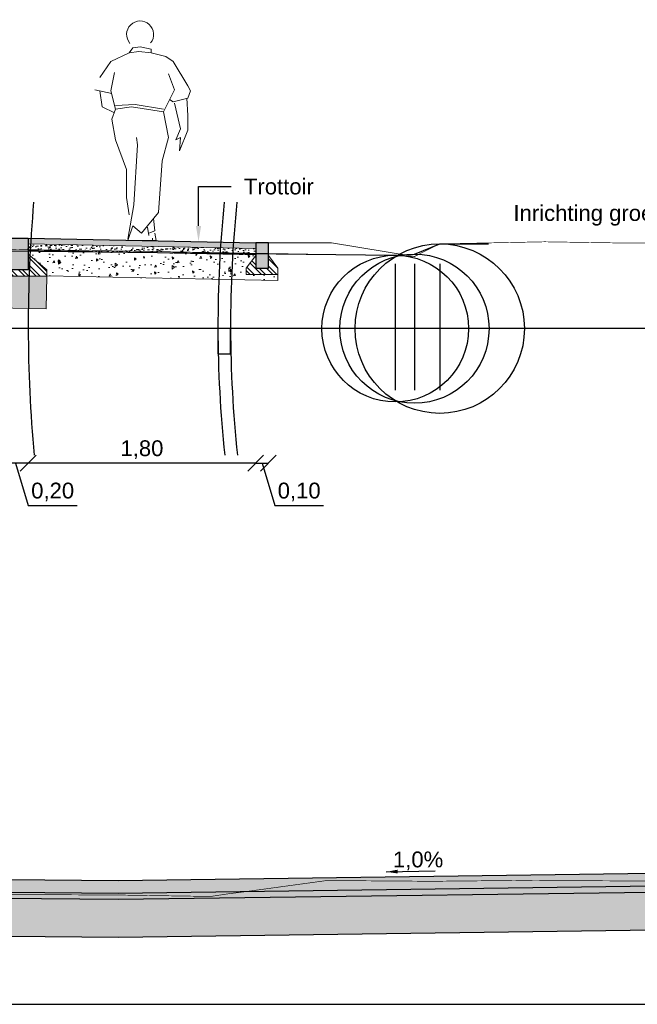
# Model space of a CAD drawing. Header units: metres. Extents: x -1 to 197910, y -70 to 354116.
# Tile 9 of 65: x 36.7 to 41.59, y -60.27 to -52.48. Entities that reach past the tile are written whole.
import ezdxf
from ezdxf import colors
from ezdxf.entities.mleader import LeaderData, LeaderLine
from ezdxf.math import Vec2, Vec3

# ---------------------------------------------------------------- set-up
doc = ezdxf.new("R2010")
doc.units = ezdxf.units.M
doc.header["$PDMODE"] = 1
doc.linetypes.add('ACAD_ISO02W100', pattern=[15, 12, -3])
for name, color, linetype, lineweight in [('N-WE-AL-DETAIL-G', 7, 'Continuous', 9), ('X-XX-AL-AANKLEDING-T25', 7, 'Continuous', 25), ('X-XX-AL-CONSTRUCTIELIJN-GD', 7, 'Continuous', 25), ('X-XX-AL-DETAIL1-G', 7, 'Continuous', 18), ('X-XX-AL-DETAIL1-GD', 7, 'Continuous', 25)]:
    doc.layers.add(name, color=color, linetype=linetype, lineweight=lineweight)
doc.styles.add('NLCS_ISO', font='arial.ttf')
doc.styles.add('ROMANS', font='romans.shx', dxfattribs={"width": 0.9})
doc.styles.get("Standard").update_dxf_attribs({"font": 'arial.ttf'})
doc.dimstyles.new('1_50', dxfattribs={"dimscale": 0.05, "dimtxt": 1.8, "dimasz": 1.8, "dimexe": 1.8, "dimexo": 0.625, "dimgap": 0.9, "dimtad": 1, "dimlfac": -1, "dimzin": 0, "dimdsep": 46, "dimtxsty": 'ROMANS', "dimcen": 0.9, "dimse1": 1, "dimse2": 1, "dimadec": 0, "dimazin": 0, "dimtfac": 1, "dimtix": 1, "dimtofl": 0, "dimtmove": 2, "dimatfit": 3, "dimfxl": 1, "dimtolj": 1, "dimtzin": 0, "dimarcsym": 0})
doc.dimstyles.new('NLCS_1-50', dxfattribs={"dimscale": 0.05, "dimtxt": 2.5, "dimasz": 2.5, "dimexe": 1.25, "dimexo": 0.625, "dimtad": 1, "dimtxsty": 'Standard', "dimblk": 'OBLIQUE', "dimcen": 0, "dimse1": 1, "dimse2": 1, "dimadec": 0, "dimazin": 0, "dimtfac": 1, "dimtmove": 0, "dimatfit": 3, "dimfxl": 1, "dimarcsym": 0})
pattern_1 = [(135, (-36.76962, -12.4911), (-0.04490128, -0.04490128), []), (135, (-36.80137, -12.4911), (-0.04490128, -0.04490128), [])]

# ---------------------------------------------------------------- blocks, each defined once
blk = doc.blocks.new('voetganger 2')
at = {"color": 0, "linetype": 'Continuous', "lineweight": 0}
for p, q in [((-0.0553, 0.7078), (-0.2008, 0.64)), ((-0.0261, 0.7468), (-0.0553, 0.7078)), ((-0.0553, 0.7078), (0.0223, 0.7176)), ((-0.0261, 0.7468), (0.032, 0.7562)), ((0.0223, 0.7176), (0.1193, 0.7078)), ((0.032, 0.7562), (0.1193, 0.737)), ((0.1193, 0.7078), (0.1193, 0.737)), ((0.1193, 0.7078), (0.2358, 0.6789)), ((-0.2008, 0.64), (-0.2878, 0.514)), ((0.2358, 0.6789), (0.294, 0.64)), ((0.294, 0.64), (0.4105, 0.4462)), ((-0.1716, 0.5526), (-0.2008, 0.4072)), ((0.3037, 0.4169), (0.2553, 0.5429)), ((-0.3267, 0.4169), (-0.191, 0.388)), ((-0.2878, 0.4072), (-0.2686, 0.2812)), ((-0.2008, 0.4072), (-0.1618, 0.2618)), ((0.2164, 0.2426), (0.3037, 0.4169)), ((0.4105, 0.4462), (0.4297, 0.4072)), ((0.4297, 0.4072), (0.4105, 0.3491)), ((0.294, 0.3202), (0.265, 0.3394)), ((0.4105, 0.3491), (0.294, 0.3202)), ((0.4007, 0.3491), (0.4105, 0.2134)), ((-0.2686, 0.2812), (-0.1716, 0.2329)), ((-0.1618, 0.2618), (-0.191, 0.1845)), ((-0.0067, 0.3007), (-0.1618, 0.291)), ((-0.1618, 0.2618), (-0.0359, 0.2812)), ((-0.0359, 0.2812), (0.2164, 0.2426)), ((-0.0067, 0.3007), (0.2164, 0.2618)), ((0.2164, 0.2426), (0.2553, 0.0391)), ((0.3524, 0.1069), (0.3037, 0.3105)), ((-0.191, 0.1845), (-0.1618, 0.0196)), ((0.4105, 0.2134), (0.4105, 0.0972)), ((0.3134, 0.0196), (0.3524, 0.1069)), ((0.4105, 0.0972), (0.3426, -0.0677)), ((-0.1618, 0.0196), (-0.0745, -0.2135)), ((0.0028, 0.0391), (0.0125, -0.0191)), ((0.2553, 0.0391), (0.2069, -0.1456)), ((0.3524, 0.0391), (0.3134, 0.0196)), ((0.3426, -0.0677), (0.3524, 0.0391)), ((0.0125, -0.0191), (-0.0164, -0.4946)), ((0.2069, -0.1456), (0.1774, -0.5527)), ((-0.0745, -0.2135), (-0.0745, -0.32)), ((-0.0745, -0.32), (-0.0745, -0.4365)), ((-0.0745, -0.4365), (-0.0553, -0.5722)), ((-0.0164, -0.4946), (-0.0651, -0.766)), ((0.1774, -0.5527), (0.0901, -0.6592)), ((0.1385, -0.6011), (0.1482, -0.6982)), ((-0.0651, -0.7757), (-0.0261, -0.6592)), ((-0.0261, -0.6592), (0.0417, -0.7176)), ((0.0417, -0.7176), (0.0901, -0.6592)), ((0.0901, -0.6689), (0.0998, -0.7368)), ((0.1482, -0.6982), (0.0998, -0.7176)), ((0.158, -0.7757), (-0.0651, -0.7757)), ((0.129, -0.7563), (0.129, -0.7757)), ((0.1482, -0.7176), (0.158, -0.7757))]:
    blk.add_line(p, q, dxfattribs=at)
blk.add_arc((0.0321, 0.8534), 0.1067, 321.18829, 221, dxfattribs=at)
blk = doc.blocks.new('_Oblique')
at = {"color": 0, "linetype": 'ByBlock', "lineweight": -2}
blk.add_line((-0.5, -0.5), (0.5, 0.5), dxfattribs=at)
blk = doc.blocks.new('*D43')
at = {"layer": 'Defpoints', "color": 0, "transparency": 16777216}
for p in [(36.7663, -54.2109), (38.5663, -54.2469), (36.7663, -55.9888)]:
    blk.add_point(p, dxfattribs=at)
at = {"layer": 'N-WE-AL-DETAIL-G', "color": 0, "lineweight": -2, "transparency": 16777216}
blk.add_line((38.5663, -55.9888), (36.7663, -55.9888), dxfattribs=at)
at = {"layer": 'N-WE-AL-DETAIL-G', "color": 0, "lineweight": -2, "transparency": 16777216, "xscale": 0.125, "yscale": 0.125, "zscale": 0.125, "rotation": 180}
blk.add_blockref('_Oblique', (36.7663, -55.9888), dxfattribs=at)
at = {"layer": 'N-WE-AL-DETAIL-G', "color": 0, "lineweight": -2, "transparency": 16777216, "xscale": 0.125, "yscale": 0.125, "zscale": 0.125}
blk.add_blockref('_Oblique', (38.5663, -55.9888), dxfattribs=at)
at = {"layer": 'N-WE-AL-DETAIL-G', "color": 0, "transparency": 16777216, "insert": (37.6663, -55.8825), "char_height": 0.125, "attachment_point": 5}
blk.add_mtext('1,80', dxfattribs=at)
blk = doc.blocks.new('*D44')
at = {"layer": 'Defpoints', "color": 0, "transparency": 16777216}
for p in [(36.7663, -54.2109), (36.5663, -54.4609), (36.5663, -55.9888)]:
    blk.add_point(p, dxfattribs=at)
at = {"layer": 'N-WE-AL-DETAIL-G', "color": 0, "lineweight": -2, "transparency": 16777216}
for p, q in [((36.7663, -55.9888), (36.5663, -55.9888)), ((36.6663, -55.9888), (36.7667, -56.3236)), ((36.7667, -56.3236), (37.1535, -56.3236))]:
    blk.add_line(p, q, dxfattribs=at)
at = {"layer": 'N-WE-AL-DETAIL-G', "color": 0, "lineweight": -2, "transparency": 16777216, "xscale": 0.125, "yscale": 0.125, "zscale": 0.125, "rotation": 180}
blk.add_blockref('_Oblique', (36.5663, -55.9888), dxfattribs=at)
at = {"layer": 'N-WE-AL-DETAIL-G', "color": 0, "lineweight": -2, "transparency": 16777216, "xscale": 0.125, "yscale": 0.125, "zscale": 0.125}
blk.add_blockref('_Oblique', (36.7663, -55.9888), dxfattribs=at)
at = {"layer": 'N-WE-AL-DETAIL-G', "color": 0, "transparency": 16777216, "insert": (36.9601, -56.2172), "char_height": 0.125, "attachment_point": 5}
blk.add_mtext('0,20', dxfattribs=at)
blk = doc.blocks.new('*D46')
at = {"layer": 'Defpoints', "color": 0, "transparency": 16777216}
for p in [(38.5663, -54.2469), (38.6663, -54.2469), (38.6663, -55.9888)]:
    blk.add_point(p, dxfattribs=at)
at = {"layer": 'N-WE-AL-DETAIL-G', "color": 0, "lineweight": -2, "transparency": 16777216}
for p, q in [((38.5663, -55.9888), (38.6663, -55.9888)), ((38.6163, -55.9888), (38.7167, -56.3236)), ((38.7167, -56.3236), (39.1035, -56.3236))]:
    blk.add_line(p, q, dxfattribs=at)
at = {"layer": 'N-WE-AL-DETAIL-G', "color": 0, "lineweight": -2, "transparency": 16777216, "xscale": 0.125, "yscale": 0.125, "zscale": 0.125, "rotation": 180}
blk.add_blockref('_Oblique', (38.5663, -55.9888), dxfattribs=at)
at = {"layer": 'N-WE-AL-DETAIL-G', "color": 0, "lineweight": -2, "transparency": 16777216, "xscale": 0.125, "yscale": 0.125, "zscale": 0.125}
blk.add_blockref('_Oblique', (38.6663, -55.9888), dxfattribs=at)
at = {"layer": 'N-WE-AL-DETAIL-G', "color": 0, "transparency": 16777216, "insert": (38.9101, -56.2172), "char_height": 0.125, "attachment_point": 5}
blk.add_mtext('0,10', dxfattribs=at)

msp = doc.modelspace()

# ---------------------------------------------------------------- hatches: boundary and pattern name
at = {"layer": 'N-WE-AL-DETAIL-G'}
h = msp.add_hatch(color=252, dxfattribs=at)
h.dxf.hatch_style = 1
h.paths.add_polyline_path([(36.7663, -54.2109), (36.5863, -54.2109), (36.5663, -54.3109), (36.5663, -54.4609), (36.7663, -54.4609)])
at = {"layer": 'N-WE-AL-DETAIL-G', "true_color": 0x71432d}
h = msp.add_hatch(color=17, dxfattribs=at)
h.dxf.hatch_style = 1
h.paths.add_polyline_path([(38.5663, -54.2469), (36.7663, -54.2109), (36.7654, -54.2559), (38.5663, -54.2919)])
at = {"layer": 'N-WE-AL-DETAIL-G', "linetype": 'Continuous'}
h = msp.add_hatch(dxfattribs=at)
h.set_pattern_fill('AR-SAND', color=252, scale=0.001, angle=45, style=0)
h.set_pattern_definition([(82.5, (34.21575, -54.298576), (-0.03573813, 0.03347535), [0, -0.038608, 0, -0.04318, 0, -0.041275]), (52.5, (34.21575, -54.298576), (-0.0189011, 0.0824733), [0, -0.020828, 0, -0.034798, 0, -0.013335]), (12.5, (34.193657, -54.320667), (0.05583, 0.05603323), [0, -0.0127, 0, -0.04572, 0, -0.05969]), (2.5, (34.19366, -54.32067), (0.0382281, 0.0697551), [0, -0.00635, 0, -0.029972, 0, -0.03429])])
h.paths.add_polyline_path([(38.5654, -54.3419), (38.5654, -54.2919), (36.7654, -54.2559), (36.7663, -54.3059)])
at = {"layer": 'N-WE-AL-DETAIL-G'}
h = msp.add_hatch(color=252, dxfattribs=at)
h.dxf.hatch_style = 1
h.paths.add_polyline_path([(38.5663, -54.4469), (38.6663, -54.4469), (38.6663, -54.2469), (38.5663, -54.2469)])
at = {"layer": 'N-WE-AL-DETAIL-G', "linetype": 'Continuous'}
h = msp.add_hatch(dxfattribs=at)
h.set_pattern_fill('GRAVEL', color=252, scale=0.015, style=0)
h.set_pattern_definition([(228.012788, (-36.4953, -12.110098), (-3.048, -3.429), [0.0512582, -5.0745725]), (184.96974, (-36.52959, -12.148198), (4.5719999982, 0.3810000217), [0.0879607, -8.7081073]), (132.510447, (-36.61722, -12.155818), (3.8100000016, -4.1909999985), [0.0620222, -6.1402084]), (267.27369, (-36.76581, -12.251068), (0.3810000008, 7.62), [0.0801007, -7.9299656]), (292.833654, (-36.76962, -12.331078), (-1.905, 4.572), [0.078545, -7.7759712]), (357.27369, (-36.73914, -12.403468), (-7.62, 0.3810000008), [0.0801007, -7.9299656]), (37.69424, (-36.65913, -12.407278), (-4.9529999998, -3.8100000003), [0.105929, -10.4869673]), (72.255328, (-36.57531, -12.342508), (2.6670000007, 8.3819999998), [0.100008, -9.9007885]), (121.429566, (-36.54483, -12.247258), (-3.0480000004, 4.9529999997), [0.080372, -7.9568319]), (175.23636, (-36.58674, -12.178678), (4.191, -0.381000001), [0.091757, -4.4960905]), (222.397438, (-36.67818, -12.171058), (-4.5719999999, -4.1910000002), [0.1186617, -11.7475159]), (138.814075, (-36.38862, -12.254878), (-2.667, 2.286), [0.0405007, -4.0095849]), (171.469234, (-36.4191, -12.228208), (4.953, -0.761999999), [0.0770523, -7.6281958]), (225, (-36.4953, -12.21678), (-5e-17, -0.381), [0.0538814, -0.484934]), (203.19859, (-36.52197, -12.17106), (1.905, 0.762), [0.0290162, -2.8725934]), (291.80141, (-36.54864, -12.18249), (-0.381, 1.143), [0.0410348, -2.010713]), (30.96376, (-36.5334, -12.22059), (1.143, 0.762), [0.066648, -2.1549447]), (161.56505, (-36.47625, -12.1863), (0.762, -0.381), [0.048193, -1.1566347]), (16.38954, (-36.76962, -12.182488), (3.81, 1.143), [0.0675132, -6.683824]), (70.346176, (-36.70485, -12.163438), (-1.524, -4.191), [0.0566398, -5.6073324]), (293.19859, (-36.47625, -12.1101), (-0.762, 1.905), [0.058032, -2.8435775]), (343.61046, (-36.45339, -12.163438), (-3.81, 1.143), [0.0675132, -6.683824]), (339.443955, (-36.76962, -12.418708), (-1.905, 0.762), [0.0651053, -3.1901601]), (294.77514, (-36.70866, -12.441568), (-1.905000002, 4.190999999), [0.0545508, -5.400539]), (66.80141, (-36.47244, -12.4911), (0.762, 1.905), [0.058032, -2.8435775]), (17.354025, (-36.44958, -12.437758), (-4.953, -1.5240000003), [0.0638674, -6.3228564]), (69.443955, (-36.65913, -12.491098), (-0.762, -1.905), [0.0325526, -3.2227128]), (101.30993, (-36.4953, -12.4911), (-0.381, 1.524), [0.0194272, -1.9232992]), (165.96376, (-36.49911, -12.47205), (1.143, -0.381), [0.078545, -1.4923582]), (186.009006, (-36.57531, -12.452998), (3.81, 0.381), [0.07279, -7.2062047]), (303.69007, (-36.5334, -12.25488), (-0.381, 0.762), [0.0549486, -1.3187665]), (353.157227, (-36.50292, -12.300598), (6.477, -0.7619999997), [0.0959335, -9.4974014]), (60.945396, (-36.40767, -12.312028), (-1.524, -2.667), [0.0392262, -3.8834088]), (90, (-36.38862, -12.27774), (-0.381, 0.381), [0.02286, -0.35814]), (120.256437, (-36.58293, -12.441568), (1.524, -2.667), [0.05293, -5.2400911]), (48.012787, (-36.6096, -12.395848), (3.048, 3.429), [0.1025164, -5.0233143]), (0, (-36.54102, -12.31965), (0.381, 0.381), [0.09906, -0.28194]), (325.304846, (-36.44196, -12.319648), (3.8100000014, -2.666999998), [0.0602414, -5.9638975]), (254.054604, (-36.39243, -12.35394), (-0.381, -1.524), [0.0554744, -2.7182475]), (207.645975, (-36.40767, -12.407278), (-7.2390000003, -3.8099999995), [0.0903218, -8.9418697]), (175.426079, (-36.48768, -12.449188), (-4.953, 0.381), [0.0955544, -9.459877])])
h.paths.add_polyline_path([(29.3755, -54.3175), (29.3755, -54.4171), (29.3715, -54.6175), (36.908, -54.7678), (36.9133, -54.5109), (36.7633, -54.5109), (36.4773, -54.5109), (36.4773, -54.4592)])
h = msp.add_hatch(dxfattribs=at)
h.set_pattern_fill('AR-CONC', color=252, scale=0.001, angle=45, style=0)
h.set_pattern_definition([(95, (37.94775, -54.83283), (0.140095, 0.117553), [0.01905, -0.20955]), (40, (37.94775, -54.83283), (-0.160018, 0.110177), [0.01524, -0.16764]), (145.451, (37.95943, -54.82303), (-0.019924, 0.22773), [0.01619, -0.17809]), (91.184, (37.91183, -54.7969), (0.22141, 0.161953), [0.028575, -0.314325]), (141.636, (37.93028, -54.7834), (-0.007087, 0.342827), [0.024285, -0.267136]), (36.184, (37.91183, -54.7969), (-0.007087, 0.342827), [0.02286, -0.25146]), (66, (37.93877, -54.78792), (0.17952, 0.034895), [0.01905, -0.20955]), (11, (37.93877, -54.78792), (-0.08654, 0.17394), [0.01524, -0.16764]), (116.451, (37.95373, -54.78502), (0.09298, 0.208836), [0.01619, -0.17809]), (82.5, (37.94775, -54.832825), (-0.0576055, 0.0619734), [0, -0.165608, 0, -0.17018, 0, -0.168275]), (52.5, (37.94775, -54.832825), (-0.02359, 0.118087), [0, -0.097028, 0, -0.161798, 0, -0.064135]), (12.5, (37.9077, -54.87288), (0.099928, 0.0918262), [0, -0.0635, 0, -0.19812, 0, -0.26289]), (2.5, (37.88974, -54.89084), (0.086764, 0.122722), [0, -0.08255, 0, -0.131572, 0, -0.18669])])
h.paths.add_polyline_path([(38.7413, -54.5455), (38.7413, -54.4969), (38.4913, -54.4969), (38.4913, -54.4469), (38.5663, -54.3469), (38.5644, -54.3419), (36.7663, -54.3059), (36.7663, -54.3359), (36.9133, -54.4609), (36.9133, -54.5089)])
h = msp.add_hatch(dxfattribs=at)
h.set_pattern_fill('STEEL', color=252, scale=0.02, angle=90, style=0)
h.set_pattern_definition(pattern_1)
h.paths.add_polyline_path([(36.9133, -54.5109), (36.9133, -54.4609), (36.7663, -54.3359), (36.7663, -54.4609), (36.5663, -54.4609), (36.5633, -54.4609), (36.5663, -54.4114), (36.4773, -54.4092), (36.4773, -54.5109), (36.7633, -54.5109)], flags=17)
h = msp.add_hatch(dxfattribs=at)
h.set_pattern_fill('STEEL', color=252, scale=0.02, angle=90, style=0)
h.set_pattern_definition(pattern_1)
h.paths.add_polyline_path([(38.5663, -54.3469), (38.4913, -54.4469), (38.4913, -54.4969), (38.6163, -54.4969), (38.7413, -54.4969), (38.7413, -54.4469), (38.6663, -54.3469), (38.6663, -54.4469), (38.5663, -54.4469)])
at = {"layer": 'N-WE-AL-DETAIL-G', "true_color": 0x45291c}
h = msp.add_hatch(color=19, dxfattribs=at)
h.dxf.hatch_style = 1
h.paths.add_polyline_path([(45.687, -59.1755), (45.687, -59.2755), (52.6516, -59.1807), (52.6502, -59.0807)])
h.paths.add_polyline_path([(42.687, -59.3164), (42.687, -59.2164), (37.4786, -59.2873), (30.5086, -59.2242), (30.5286, -59.3242), (30.6529, -59.3265), (30.7128, -59.328), (37.4786, -59.3873)])
at = {"layer": 'N-WE-AL-DETAIL-G', "linetype": 'Continuous'}
h = msp.add_hatch(dxfattribs=at)
h.set_pattern_fill('GRAVEL', color=252, scale=0.015, style=0)
h.set_pattern_definition([(228.01279, (52.91031, -59.149912), (-3.048, -3.429), [0.051258, -5.0745725]), (184.96974, (52.876019, -59.188012), (4.571999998, 0.381000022), [0.0879607, -8.7081073]), (132.51045, (52.788389, -59.195632), (3.810000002, -4.190999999), [0.062022, -6.1402084]), (267.27369, (52.639799, -59.290882), (0.381000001, 7.62), [0.0801007, -7.9299656]), (292.83365, (52.635989, -59.370892), (-1.905, 4.572), [0.078545, -7.775971]), (357.27369, (52.666469, -59.443282), (-7.62, 0.381000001), [0.0801007, -7.9299656]), (37.69424, (52.746479, -59.447092), (-4.953, -3.81), [0.105929, -10.4869673]), (72.25533, (52.830299, -59.382322), (2.667000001, 8.382), [0.100008, -9.9007885]), (121.42957, (52.860779, -59.287072), (-3.048, 4.953), [0.080372, -7.956832]), (175.23636, (52.81887, -59.218492), (4.191, -0.381), [0.091757, -4.4960905]), (222.39744, (52.727429, -59.210872), (-4.572, -4.191), [0.1186617, -11.747516]), (138.81407, (53.01699, -59.29469), (-2.667, 2.286), [0.0405007, -4.009585]), (171.46923, (52.986509, -59.268022), (4.953, -0.761999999), [0.0770523, -7.628196]), (225, (52.9103, -59.2566), (-5e-17, -0.381), [0.0538814, -0.484934]), (203.1986, (52.88364, -59.21087), (1.905, 0.762), [0.029016, -2.8725934]), (291.8014, (52.85697, -59.2223), (-0.381, 1.143), [0.041035, -2.010713]), (30.96376, (52.87221, -59.2604), (1.143, 0.762), [0.066648, -2.154945]), (161.56505, (52.92936, -59.22611), (0.762, -0.381), [0.048193, -1.156635]), (16.38954, (52.635989, -59.222302), (3.81, 1.143), [0.067513, -6.683824]), (70.34618, (52.70076, -59.203252), (-1.524, -4.191), [0.05664, -5.6073324]), (293.1986, (52.92936, -59.14991), (-0.762, 1.905), [0.058032, -2.8435775]), (343.61046, (52.952219, -59.203252), (-3.81, 1.143), [0.067513, -6.683824]), (339.44395, (52.63599, -59.45852), (-1.905, 0.762), [0.065105, -3.19016]), (294.77514, (52.69695, -59.481382), (-1.905000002, 4.191), [0.054551, -5.400539]), (66.8014, (52.93317, -59.53091), (0.762, 1.905), [0.058032, -2.8435775]), (17.35402, (52.956029, -59.477572), (-4.953, -1.524), [0.0638674, -6.3228564]), (69.44395, (52.74648, -59.53091), (-0.762, -1.905), [0.0325526, -3.222713]), (101.30993, (52.91031, -59.53091), (-0.381, 1.524), [0.019427, -1.923299]), (165.96376, (52.9065, -59.51186), (1.143, -0.381), [0.078545, -1.492358]), (186.00901, (52.830299, -59.492812), (3.81, 0.381), [0.07279, -7.2062047]), (303.69007, (52.87221, -59.29469), (-0.381, 0.762), [0.0549486, -1.3187665]), (353.15723, (52.902689, -59.340412), (6.477, -0.762), [0.0959335, -9.4974014]), (60.9454, (52.99794, -59.35184), (-1.524, -2.667), [0.039226, -3.883409]), (90, (53.017, -59.31755), (-0.381, 0.381), [0.02286, -0.35814]), (120.25644, (52.82268, -59.481382), (1.524, -2.667), [0.05293, -5.240091]), (48.01279, (52.79601, -59.435662), (3.048, 3.429), [0.1025164, -5.0233143]), (0, (52.8646, -59.35946), (0.381, 0.381), [0.09906, -0.28194]), (325.30485, (52.963649, -59.359462), (3.810000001, -2.666999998), [0.0602414, -5.9638975]), (254.0546, (53.01318, -59.39375), (-0.381, -1.524), [0.0554744, -2.7182475]), (207.645975, (52.997939, -59.447092), (-7.239, -3.81), [0.0903218, -8.9418697]), (175.42608, (52.917929, -59.489002), (-4.953, 0.381), [0.0955544, -9.459877])])
h.paths.add_polyline_path([(45.687, -59.3255), (45.687, -59.6255), (52.636, -59.5309), (53.672, -59.6107), (54.7214, -59.6096), (54.7211, -59.3096), (53.6834, -59.3107), (52.6523, -59.2307)])
h.paths.add_polyline_path([(42.687, -59.6664), (45.687, -59.6255), (45.6864, -59.2805), (42.6863, -59.3214), (42.687, -59.3663), (37.4756, -59.4373), (30.5286, -59.3746), (30.5286, -59.4742), (30.5246, -59.6746), (37.4797, -59.7373)])
h = msp.add_hatch(dxfattribs=at)
h.set_pattern_fill('AR-SAND', color=252, scale=0.001, angle=45, style=0)
h.set_pattern_definition([(82.5, (33.369817, -59.474687), (-0.035738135, 0.03347535), [0, -0.038608, 0, -0.04318, 0, -0.041275]), (52.5, (33.369817, -59.474687), (-0.0189011, 0.08247329), [0, -0.020828, 0, -0.034798, 0, -0.013335]), (12.5, (33.347725, -59.49678), (0.05582998, 0.05603323), [0, -0.0127, 0, -0.04572, 0, -0.05969]), (2.5, (33.347725, -59.49678), (0.03822811, 0.06975508), [0, -0.00635, 0, -0.029972, 0, -0.03429])])
h.paths.add_polyline_path([(45.687, -59.2755), (45.687, -59.3255), (52.6523, -59.2307), (53.6834, -59.3107), (54.7211, -59.3096), (54.7194, -59.2596), (53.6892, -59.2607), (52.6516, -59.1807)])
h.paths.add_polyline_path([(42.687, -59.3664), (42.687, -59.3164), (37.4786, -59.3873), (30.5286, -59.3242), (30.5286, -59.3746), (37.4786, -59.4373)])

# ---------------------------------------------------------------- linework, layer by layer
for points in [[(30.5086, -59.2242), (37.4786, -59.2873), (52.6502, -59.0807)], [(30.5077, -59.3242), (37.4789, -59.3873), (42.687, -59.3164)], [(30.5073, -59.3742), (37.479, -59.4373), (42.687, -59.3664)], [(30.5046, -59.6742), (37.4797, -59.7373), (42.687, -59.6664)]]:
    msp.add_lwpolyline(points)
at = {"layer": 'Defpoints'}
for points in [[(39.6698, -54.4125), (39.6707, -55.4125)], [(39.8219, -54.4124), (39.8227, -55.4124)], [(40.0218, -54.4122), (40.0226, -55.4122)], [(50.7757, -54.9253), (23.8925, -54.9253)], [(48.0199, -54.9253), (44.8713, -54.9253), (38.3675, -54.9253), (38.2675, -54.9253), (36.7669, -54.9253), (36.5666, -54.9253), (29.5151, -54.9253)], [(23.857, -60.2673), (55.757, -60.2673)]]:
    msp.add_lwpolyline(points, dxfattribs=at)
msp.add_lwpolyline([(38.3675, -54.9253), (38.2675, -54.9253), (38.2675, -55.1253), (38.3675, -55.1253)], close=True, dxfattribs=at)
for centre, radius in [((40.0222, -54.9253), 0.67), ((39.8223, -54.9253), 0.59), ((39.6702, -54.9253), 0.58)]:
    msp.add_circle(centre, radius, dxfattribs=at)
at = {"layer": 'Defpoints', "color": 2}
for radius, start, end in [(11.2529, 175.0027, 185.19945), (9.7523, 174.23132, 186.00224), (9.6523, 174.17135, 186.06465)]:
    msp.add_arc((48.0198, -54.9055), radius, start, end, dxfattribs=at)
at = {"layer": 'N-WE-AL-DETAIL-G', "color": 42, "linetype": 'ACAD_ISO02W100', "ltscale": 0.01, "const_width": 0.005, "flags": 128}
for points in [[(23.8925, -54.1141), (24.2107, -54.1116), (26.5624, -54.1105), (27.964, -54.1371), (29.2332, -54.1719), (29.3324, -54.2376), (29.3751, -54.2671), (29.4997, -54.2694), (29.5596, -54.2709), (31.1657, -54.2534), (34.4966, -54.2698), (37.3631, -54.309), (39.6702, -54.3482), (39.7372, -54.3514), (39.8223, -54.3553), (39.9275, -54.302), (40.0222, -54.2553), (40.853, -54.2388), (41.5292, -54.2493), (44.4583, -54.239), (44.9023, -54.1875), (45.0428, -54.1868), (45.2679, -54.1901), (45.414, -54.192), (45.5053, -54.1924), (45.7853, -54.197), (46.1083, -54.2008), (46.1565, -54.2006), (46.2337, -54.2015), (46.5278, -54.2031), (46.7114, -54.2047), (46.899, -54.208), (47.1996, -54.2044), (47.2702, -54.2044), (47.3144, -54.2069), (47.6415, -54.2042), (47.9174, -54.1973), (48.0127, -54.1952), (48.1654, -54.1819), (48.384, -54.1665), (48.5204, -54.1666), (48.7552, -54.1787), (49.1234, -54.1918), (49.1265, -54.1919), (49.1313, -54.192), (49.4977, -54.1938), (49.7265, -54.1911), (49.8689, -54.1876), (50.0971, -54.1989), (50.2402, -54.2057), (50.3295, -54.2068), (50.6114, -54.2166), (50.7757, -54.215)], [(23.857, -59.2315), (25.4766, -59.2063), (27.6144, -59.1773), (28.9007, -59.2043), (30.3535, -59.2255), (30.4319, -59.2746), (30.5446, -59.3241), (30.6157, -59.3265), (30.6905, -59.3293), (32.9335, -59.3543), (34.6546, -59.3895), (37.4861, -59.4035), (38.1903, -59.4143), (38.2222, -59.4129), (38.3426, -59.3945), (38.4893, -59.3761), (39.1286, -59.2887), (39.9599, -59.2947), (40.6656, -59.2879), (45.2063, -59.3094), (46.4053, -59.2945), (46.693, -59.1795), (46.729, -59.1791), (46.8669, -59.179), (47.1878, -59.1807), (47.2541, -59.1794), (47.6229, -59.1769), (47.7792, -59.1774), (48.0581, -59.1761), (48.3043, -59.1694), (48.4933, -59.1717), (48.8294, -59.1871), (48.9284, -59.1955), (49.3545, -59.2199), (49.3636, -59.2201), (49.4078, -59.223), (49.7988, -59.2472), (49.8796, -59.2532), (50.234, -59.241), (50.4047, -59.2358), (50.6691, -59.2309), (50.9298, -59.2294), (51.1043, -59.2258), (51.4549, -59.218), (51.5395, -59.2169), (51.9486, -59.2072), (51.9747, -59.2066), (51.98, -59.2064), (52.4098, -59.2004), (52.5051, -59.1987), (52.845, -59.1899), (53.0302, -59.1849), (53.2802, -59.1833), (53.5554, -59.1819), (53.7153, -59.1771), (54.0805, -59.1668), (54.1505, -59.1656), (54.4895, -59.162), (54.5857, -59.1612), (54.6056, -59.161), (55.0209, -59.1559), (55.1307, -59.1537), (55.2465, -59.1522)]]:
    msp.add_lwpolyline(points, dxfattribs=at)
at = {"layer": 'N-WE-AL-DETAIL-G'}
msp.add_lwpolyline([(36.7663, -54.2109), (36.5863, -54.2109), (36.5666, -54.3093), (36.5663, -54.3109), (36.5663, -54.4609), (36.7663, -54.4609), (36.7663, -54.2109)], close=True, dxfattribs=at)
at = {"layer": 'X-XX-AL-CONSTRUCTIELIJN-GD', "color": 251}
msp.add_lwpolyline([(26.5732, -54.1153), (29.2332, -54.1854), (29.3749, -54.2753), (29.5597, -54.281), (34.4966, -54.2853), (39.6702, -54.3453), (39.8223, -54.3353), (40.0222, -54.2553), (40.4075, -54.2553)], dxfattribs=at)
at = {"layer": 'X-XX-AL-CONSTRUCTIELIJN-GD'}
msp.add_lwpolyline([(36.7663, -54.2109), (36.7663, -54.4609), (36.5663, -54.4609), (36.5663, -54.3109), (36.5863, -54.2109)], close=True, dxfattribs=at)
at = {"layer": 'X-XX-AL-DETAIL1-G'}
for points in [[(36.7654, -54.2559), (38.5654, -54.2919)], [(38.6663, -54.2469), (39.1663, -54.2469), (39.8223, -54.3553)], [(36.7644, -54.3059), (38.5644, -54.3419)], [(36.9133, -54.5109), (36.908, -54.7678), (29.3715, -54.6175), (29.3755, -54.4171)], [(36.9133, -54.5089), (38.7413, -54.5455), (38.7413, -54.4969)]]:
    msp.add_lwpolyline(points, dxfattribs=at)
for points in [[(36.5663, -54.4609), (36.5663, -54.4114), (36.4773, -54.4092), (36.4773, -54.5109), (36.7633, -54.5109), (36.9133, -54.5109), (36.9133, -54.4609), (36.7663, -54.3359), (36.7663, -54.4609)], [(38.5663, -54.3469), (38.4913, -54.4469), (38.4913, -54.4969), (38.6163, -54.4969), (38.7413, -54.4969), (38.7413, -54.4469), (38.6663, -54.3469), (38.6663, -54.4469), (38.5663, -54.4469)]]:
    msp.add_lwpolyline(points, close=True, dxfattribs=at)
at = {"layer": 'X-XX-AL-DETAIL1-GD'}
msp.add_lwpolyline([(36.7663, -54.2109), (38.5663, -54.2469)], dxfattribs=at)
msp.add_lwpolyline([(38.5663, -54.4469), (38.6663, -54.4469), (38.6663, -54.2469), (38.5663, -54.2469)], close=True, dxfattribs=at)

# ---------------------------------------------------------------- block references
at = {"layer": 'N-WE-AL-DETAIL-G', "color": 252}
msp.add_blockref('voetganger 2', (37.6198, -53.4532), dxfattribs=at)

# ---------------------------------------------------------------- texts
at = {"layer": 'X-XX-AL-AANKLEDING-T25', "color": 251, "style": 'NLCS_ISO'}
msp.add_text('Inrichting groenstrook behouden', height=0.125, dxfattribs=at).set_placement((40.6053, -54.0739))
at = {"layer": 'X-XX-AL-AANKLEDING-T25', "style": 'NLCS_ISO'}
msp.add_text('1,0%%%', height=0.125, dxfattribs=at).set_placement((39.6521, -59.1845))

# ---------------------------------------------------------------- dimensions: what is measured, and where the dimension line sits
at = {"layer": 'N-WE-AL-DETAIL-G'}
for base, p1, p2, picture, middle in [((36.5663, -55.9888), (36.7663, -54.2109), (36.5663, -54.4609), '*D44', (36.7979, -56.2172)), ((36.7663, -55.9888), (38.5663, -54.2469), (36.7663, -54.2109), '*D43', (37.6663, -55.8825)), ((38.6663, -55.9888), (38.5663, -54.2469), (38.6663, -54.2469), '*D46', (38.7479, -56.2172))]:
    dim = msp.add_linear_dim(base=base, p1=p1, p2=p2, dimstyle='NLCS_1-50', override={"dimzin": 0, "dimtmove": 1}, dxfattribs=at)
    dim.commit()
    dim.dimension.update_dxf_attribs({"geometry": picture, "text_midpoint": middle})

# ---------------------------------------------------------------- leaders
msp.add_leader([(39.5996, -59.2199), (39.9849, -59.211)], dimstyle='1_50', override={"dimtad": 0}, dxfattribs=at)
at = {"layer": 'X-XX-AL-AANKLEDING-T25'}
ml = msp.add_multileader_mtext('Standard', dxfattribs=at)
ml.set_content('Trottoir', color=256, style='NLCS_ISO')
ml.set_leader_properties()
ml.build(insert=Vec2(0, 0))
ml.multileader.update_dxf_attribs({"arrow_head_size": 0.125})
ctx = ml.context
ctx.base_point, ctx.char_height, ctx.arrow_head_size, ctx.landing_gap_size, ctx.plane_origin = Vec3(38.3733, -53.8026), 0.125, 0.125, 0.1, Vec3(36.8672, -54.8504)
notes = []
notes.append((ctx, [(0, (1, 1, 0), (38.114, -53.8026), (1, 0), 0.2593, [(0, [(38.114, -54.2379)], 0, [])])]))
ctx.mtext.insert, ctx.mtext.flow_direction = Vec3(38.4733, -53.7391), 5
for ctx, leaders in notes:
    for number, flags, end, landing, length, lines in leaders:
        leader = LeaderData()
        leader.index, (leader.has_last_leader_line, leader.has_dogleg_vector, leader.attachment_direction) = number, flags
        leader.last_leader_point, leader.dogleg_vector, leader.dogleg_length = Vec3(end), Vec3(landing), length
        for number, points, colour, breaks in lines:
            line = LeaderLine()
            line.index, line.vertices, line.color, line.breaks = number, Vec3.list(points), colors.encode_raw_color(colour), breaks
            leader.lines.append(line)
        ctx.leaders.append(leader)

doc.saveas('drawing.dxf')
